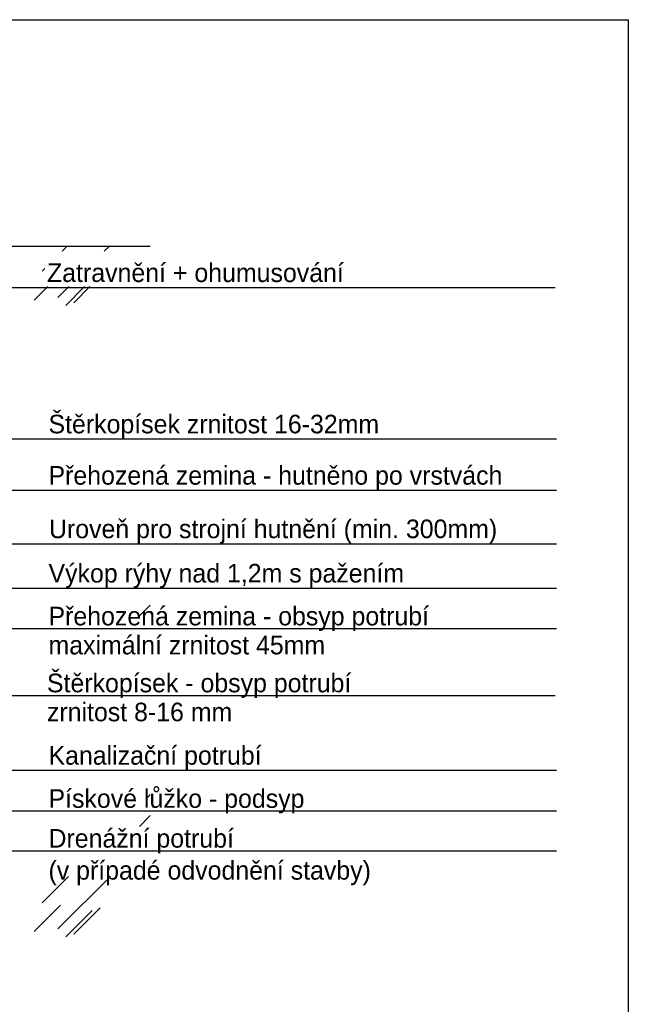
# Model space of a CAD drawing. Header units: millimetres. Extents: x -300186 to 535068, y -28581 to 763298.
# Tile 237 of 256: x 3418 to 7505, y 149651 to 156266. Entities that reach past the tile are written whole.
import ezdxf
from ezdxf.enums import TextEntityAlignment as Align

# ---------------------------------------------------------------- set-up
doc = ezdxf.new("R2010")
doc.units = ezdxf.units.MM
doc.header["$LTSCALE"] = 10
doc.layers.add('M tenká', color=2, linetype='Continuous', lineweight=0)
doc.layers.add('text', color=6, linetype='Continuous', lineweight=9)
doc.layers.add('netisk', color=30, linetype='Continuous', plot=False)
doc.layers.add('T', color=6, linetype='Continuous')
doc.styles.add('laplan N', font='txt')

msp = doc.modelspace()

# ---------------------------------------------------------------- linework, layer by layer
at = {"color": 1}
msp.add_line((-1517.847, 154745.147), (4295.095, 154745.147), dxfattribs=at)
for p, q in [((1095.58, 154466.067), (7013.302, 154466.067)), ((1902.509, 153449.327), (7023.229, 153449.327)), ((1156.57, 153104.525), (7023.229, 153104.525)), ((2876.054, 152745.147), (7023.229, 152745.147)), ((2587.453, 152447.214), (7023.229, 152447.214)), ((1211.708, 152175.872), (7023.229, 152175.872)), ((2072.834, 151726.411), (7012.738, 151726.411)), ((3194.32, 151222.968), (7023.229, 151222.968)), ((1902.509, 150950.16), (7023.229, 150950.16)), ((1031.57, 150682.647), (7023.229, 150682.647))]:
    msp.add_line(p, q)
at = {"layer": 'netisk'}
msp.add_lwpolyline([(-2995.251, 156266.143), (7504.749, 156266.143), (7504.749, 141416.143), (-2995.251, 141416.143), (-2995.251, 156266.143)], dxfattribs=at)
at = {"layer": 'T'}
for p, q in [((3703.46, 154711.124), (3737.484, 154745.147)), ((3986.31, 154711.124), (4020.334, 154745.147)), ((3568.472, 154576.136), (3587.362, 154595.025)), ((3515.447, 154381.686), (3606.865, 154473.104)), ((3674.547, 154399.361), (3748.29, 154473.104)), ((3727.585, 154346.325), (3854.364, 154473.104)), ((3780.61, 154363.998), (3889.715, 154473.104)), ((4222.554, 152260.365), (4295.095, 152332.907)), ((4275.579, 151040.602), (4295.095, 151060.118)), ((4222.554, 150846.152), (4295.095, 150918.693)), ((3568.472, 150333.495), (3745.249, 150510.272)), ((3674.547, 150156.72), (4028.101, 150510.273)), ((3515.447, 150139.045), (3692.224, 150315.822)), ((3727.585, 150103.684), (3904.361, 150280.461)), ((3780.61, 150121.357), (3957.386, 150298.134))]:
    msp.add_line(p, q, dxfattribs=at)

# ---------------------------------------------------------------- texts
at = {"layer": 'M tenká', "color": 7, "style": 'laplan N'}
for s, p in [('Zatravnění + ohumusování', (3601.614, 154466.067)), ('Štěrkopísek zrnitost 16-32mm', (3611.542, 153449.327)), ('Přehozená zemina - hutněno po vrstvách', (3611.542, 153104.525))]:
    msp.add_text(s, height=125, dxfattribs=at).set_placement(p, align=Align.BOTTOM_LEFT)
at = {"layer": 'text', "color": 0, "style": 'laplan N'}
for s, p in [('Uroveň pro strojní hutnění (min. 300mm)', (3614.6, 152745.147)), ('Výkop rýhy nad 1,2m s pažením ', (3611.542, 152447.214)), ('Přehozená zemina - obsyp potrubí', (3611.542, 152158.988)), ('maximální zrnitost 45mm', (3611.542, 151964.208)), ('Štěrkopísek - obsyp potrubí', (3601.05, 151709.526)), ('zrnitost 8-16 mm', (3601.05, 151514.746)), ('Kanalizační potrubí', (3611.542, 151222.968)), ('Pískové lůžko - podsyp', (3611.542, 150933.275)), ('Drenážní potrubí', (3611.542, 150665.763)), ('(v případé odvodnění stavby)', (3611.542, 150450.801))]:
    msp.add_text(s, height=125, dxfattribs=at).set_placement(p, align=Align.BOTTOM_LEFT)

doc.saveas('drawing.dxf')
